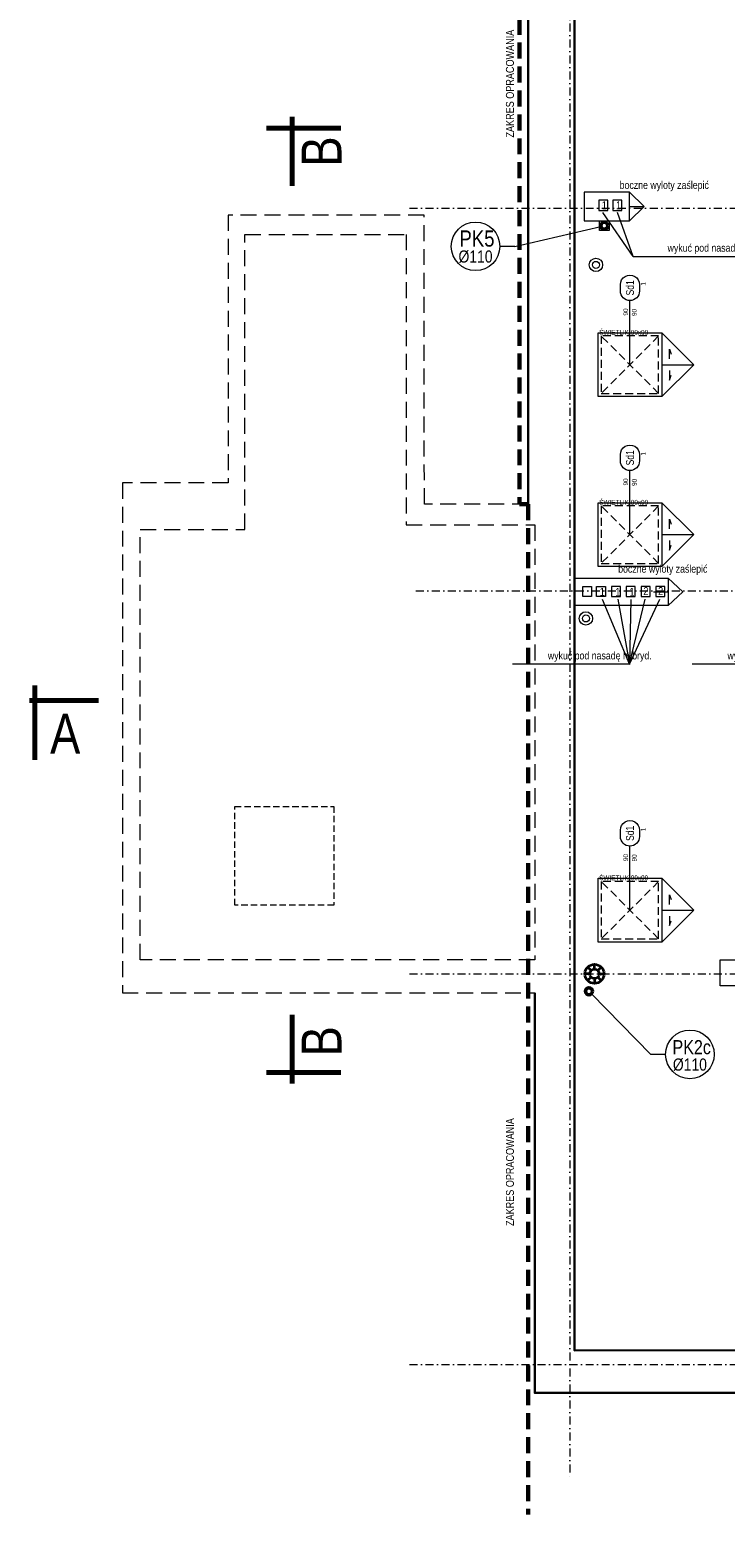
# Model space of a CAD drawing. Header units: millimetres. Extents: x -96593 to 66336, y -23969 to 7139.
# Tile 1 of 256: x -91012 to -89921, y -23969 to -21642. Entities that reach past the tile are written whole.
import ezdxf
from ezdxf.enums import TextEntityAlignment as Align

# ---------------------------------------------------------------- set-up
doc = ezdxf.new("R2010")
doc.units = ezdxf.units.MM
for name, pattern in [('DASHDOT', [1, 0.5, -0.25, 0, -0.25]), ('DASHED', [0.75, 0.5, -0.25]), ('DASHEDX2', [1.5, 1, -0.5])]:
    doc.linetypes.add(name, pattern=pattern)
for name, color, linetype, lineweight in [('BA_KS_ist.', 34, 'Continuous', 50), ('BA_sym', 7, 'Continuous', 18), ('BA_txc', 1, 'Continuous', 18), ('BA_txs', 2, 'Continuous', 18), ('Hp', 1, 'Continuous', 18), ('MM_KS', 14, 'Continuous', 50), ('MM_KS_OPISY', 7, 'Continuous', 9), ('mm_WENT_graw', 200, 'Continuous', 15), ('mm_went_opis', 7, 'Continuous', 15), ('PG_OSIE', 1, 'DASHDOT', 18), ('PG_PRZERYWANE_ŚREDNIE', 1, 'DASHEDX2', 18), ('PG_WIDOKOWE_CIENKIE', 1, 'Continuous', 18), ('PG_ŚCIANY_SŁUPY', 4, 'Continuous', 35), ('PG_ŚWIETLIKI', 1, 'DASHED', 18), ('Wymiarowa zewnętrzna', 50, 'Continuous', 18)]:
    doc.layers.add(name, color=color, linetype=linetype, lineweight=lineweight)
doc.layers.add('BA_pom', color=6, linetype='Continuous', lineweight=18, plot=False)
doc.styles.add('BIKTC', font='bikromsw.shx', dxfattribs={"width": 0.8})
doc.styles.add('BIKTS', font='bikromsw.shx', dxfattribs={"width": 0.85})
doc.styles.get("Standard").update_dxf_attribs({"font": 'arial.ttf'})

# ---------------------------------------------------------------- blocks, each defined once
blk = doc.blocks.new('A$Cb1a75cff')
at = {"layer": 'PG_ŚWIETLIKI', "ltscale": 25}
for p, q in [((90, 90), (0, 90)), ((0, 90), (0, 0)), ((90, 90), (0, 0)), ((0, 90), (90, 0)), ((90, 0), (90, 90)), ((0, 0), (90, 0))]:
    blk.add_line(p, q, dxfattribs=at)
at = {"layer": 'Hp', "style": 'BIKTC', "width": 0.8}
blk.add_text('ŚWIETLIK 90x90', height=7.5, rotation=90, dxfattribs=at).set_placement((0.2, 35.2), align=Align.BOTTOM_CENTER)
blk = doc.blocks.new('symdrz')
blk.add_lwpolyline([(-10, -30, -1), (-10, 30), (10, 30, -1), (10, -30)], format="xyb", close=True)
at = {"style": 'BIKTS', "width": 0.8}
blk.add_attdef('SYMDRZ', text='', height=25, dxfattribs=at).set_placement((0, 0), align=Align.MIDDLE)
blk.add_attdef('SZERDRZ', text='', height=25, dxfattribs=at).set_placement((77.1, 8.8), align=Align.CENTER)
blk.add_attdef('WYSDRZ', text='', height=25, dxfattribs=at).set_placement((77.1, -9.5), align=Align.TOP_CENTER)
blk = doc.blocks.new('A$C3CB579B4')
at = {"layer": 'BA_sym', "color": 252}
for p, q in [((941.1, 1801.6), (941.1, 1902.6)), ((941.1, 1535.2), (941.1, 1636.2)), ((941.1, 946.5), (941.1, 1047.5))]:
    blk.add_line(p, q, dxfattribs=at)
at = {"layer": 'MM_KS', "color": 252, "lineweight": 20}
for centre, radius in [((887.8, 1958.6), 10.5), ((887.8, 1958.6), 10.5), ((887.8, 1958.6), 5.5), ((887.8, 1958.6), 5.5), ((872.1, 1404.3), 10.5), ((872.1, 1404.3), 10.5), ((872.1, 1404.3), 5.5), ((872.1, 1404.3), 5.5)]:
    blk.add_circle(centre, radius, dxfattribs=at)
at = {"layer": 'mm_went_opis', "color": 252}
for p, q in [((946.2, 1971.9), (1129.4, 1971.9)), ((940.3, 1332.8), (757, 1332.8)), ((1221.9, 1332.8), (1038.6, 1332.8))]:
    blk.add_line(p, q, dxfattribs=at)
for points in [[(946.2, 1971.9), (898.4, 2040.6)], [(946.2, 1971.9), (921.7, 2040.6)], [(897.5, 1434.4), (940.3, 1332.3)], [(921.9, 1434.4), (940.3, 1332.8)], [(940.3, 1332.8), (964.8, 1434.4)], [(940.3, 1332.8), (988, 1434.4)], [(942.5, 1434.1), (940.3, 1332.8)]]:
    blk.add_lwpolyline(points, dxfattribs=at)
at = {"layer": 'PG_OSIE', "color": 252, "ltscale": 25}
for points in [[(846.8, 2839), (846.8, 54.6)], [(595.6, 2047.4), (2875.9, 2047.4)], [(605.3, 1447.4), (2875.9, 1447.4)], [(595.6, 847.4), (2875.9, 847.4)], [(595.6, 234.9), (2875.9, 234.9)]]:
    blk.add_lwpolyline(points, dxfattribs=at)
at = {"layer": 'PG_PRZERYWANE_ŚREDNIE', "color": 252, "lineweight": 60, "ltscale": 25}
blk.add_lwpolyline([(768, 2756.9), (768, 1583.4), (781.3, 1583.4), (781.3, 0)], dxfattribs=at)
at = {"layer": 'PG_PRZERYWANE_ŚREDNIE', "color": 252, "linetype": 'DASHED', "lineweight": 0, "ltscale": 50}
for points in [[(781.3, 1583.4), (618.8, 1583.4), (618.3, 2036.7), (311.3, 2036.7), (311.3, 1616.9), (145.3, 1616.9), (145.3, 817.4), (791.8, 817.4)], [(173.3, 1543.9), (337.3, 1543.9), (337.3, 2006.4), (590.3, 2006.4), (590.3, 1550.9), (791.8, 1550.9), (791.8, 869.4), (173.3, 869.4), (173.3, 1543.9)]]:
    blk.add_lwpolyline(points, dxfattribs=at)
at = {"layer": 'PG_PRZERYWANE_ŚREDNIE', "color": 252, "ltscale": 10}
blk.add_lwpolyline([(321.8, 954.8), (321.8, 1109.8), (476.8, 1109.8), (476.8, 954.8), (321.8, 954.8)], dxfattribs=at)
at = {"layer": 'PG_WIDOKOWE_CIENKIE', "color": 252, "lineweight": 70}
for p, q in [((411.4, 2190.6), (411.4, 2082.6)), ((487.9, 2173.1), (371.4, 2173.1)), ((8, 1299.4), (8, 1182.9)), ((108, 1275.9), (0, 1275.9)), ((411.4, 675.2), (411.4, 783.2)), ((487.9, 692.7), (371.4, 692.7))]:
    blk.add_line(p, q, dxfattribs=at)
at = {"layer": 'PG_WIDOKOWE_CIENKIE', "color": 252}
for points in [[(940.3, 2072.4), (869.3, 2072.4), (869.3, 2027.4), (940.3, 2027.4)], [(906.4, 2059.9), (892.4, 2059.9), (892.4, 2043.9), (906.4, 2043.9)], [(928.3, 2059.9), (914.3, 2059.9), (914.3, 2043.9), (928.3, 2043.9)], [(891.1, 1852.1), (991.1, 1852.1), (991.1, 1752.1), (891.1, 1752.1)], [(891.1, 1585.7), (991.1, 1585.7), (991.1, 1485.7), (891.1, 1485.7)], [(1001, 1424.4), (854.3, 1424.4), (854.3, 1467.4), (1001, 1467.4)], [(867, 1454.5), (881, 1454.5), (881, 1438.5), (867, 1438.5)], [(888.9, 1454.5), (902.9, 1454.5), (902.9, 1438.5), (888.9, 1438.5)], [(926.1, 1454.5), (912.1, 1454.5), (912.1, 1438.5), (926.1, 1438.5)], [(949.4, 1454.5), (935.4, 1454.5), (935.4, 1438.5), (949.4, 1438.5)], [(972.6, 1454.5), (958.6, 1454.5), (958.6, 1438.5), (972.6, 1438.5)], [(995.9, 1454.5), (981.9, 1454.5), (981.9, 1438.5), (995.9, 1438.5)], [(891.1, 997), (991.1, 997), (991.1, 897), (891.1, 897)], [(1187.8, 828.4), (1082.8, 828.4), (1082.8, 869.4), (1187.8, 869.4)]]:
    blk.add_lwpolyline(points, close=True, dxfattribs=at)
for points in [[(940.3, 2072.4), (963.3, 2049.9), (940.3, 2027.4)], [(940.3, 2049.9), (963.3, 2049.9)], [(991.1, 1852.1), (1041.1, 1802.1), (991.1, 1752.1)], [(1002.9, 1811.2), (1002.9, 1826.2), (1005.6, 1818.7)], [(991.1, 1802.1), (1041.1, 1802.1)], [(1002.9, 1793), (1002.9, 1778), (1005.6, 1785.5)], [(991.1, 1585.7), (1041.1, 1535.7), (991.1, 1485.7)], [(1002.9, 1544.8), (1002.9, 1559.8), (1005.6, 1552.3)], [(991.1, 1535.7), (1041.1, 1535.7)], [(1002.9, 1526.6), (1002.9, 1511.6), (1005.6, 1519.1)], [(1001, 1467.4), (1024, 1445.9), (1001, 1424.4)], [(977.8, 1445.9), (1000.8, 1445.9)], [(991.1, 997), (1041.1, 947), (991.1, 897)], [(1002.9, 956.1), (1002.9, 971.1), (1005.6, 963.6)], [(991.1, 947), (1041.1, 947)], [(1002.9, 937.9), (1002.9, 922.9), (1005.6, 930.4)]]:
    blk.add_lwpolyline(points, dxfattribs=at)
at = {"layer": 'PG_ŚCIANY_SŁUPY', "color": 252}
for p, q in [((898.3, 2051), (898.3, 2051.1)), ((885.5, 854.9), (885.5, 862.4)), ((878, 847.5), (870.5, 847.5)), ((880.1, 842), (874.8, 836.7)), ((880.2, 852.5), (874.9, 857.8)), ((885.5, 847.2), (885.5, 847.4)), ((885.5, 839.9), (885.5, 832.4)), ((890.7, 852.6), (896, 857.9)), ((890.8, 841.9), (896.1, 836.6)), ((893, 847.5), (900.5, 847.5))]:
    blk.add_line(p, q, dxfattribs=at)
for radius in [15, 7.5]:
    blk.add_circle((885.5, 847.2), radius, dxfattribs=at)
at = {"layer": 'Wymiarowa zewnętrzna', "color": 252, "lineweight": 30}
blk.add_lwpolyline([(768, 1583.4), (781.3, 1583.4), (781.3, 2714.4), (2698.3, 2714.4), (2698.3, 190.4), (791.8, 190.4), (791.8, 817.4)], dxfattribs=at)
blk.add_lwpolyline([(854.3, 2640.6), (2618.3, 2642.1), (2618.3, 258.1), (854.3, 256.6)], close=True, dxfattribs=at)
at = {"layer": 'BA_sym', "color": 252}
ref = blk.add_blockref('symdrz', (941.1, 1922.6), dxfattribs=dict(at, xscale=0.5000000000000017, yscale=0.5000000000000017, zscale=0.5000000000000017, rotation=90.00000472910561))
ref.add_attrib('Symdrz', 'Sd1', dxfattribs={"height": 12.5, "rotation": 90, "style": 'BIKTS', "width": 0.8}).set_placement((941.1, 1922.6), align=Align.MIDDLE_CENTER)
ref.add_attrib('Szerdrz', '90', dxfattribs={"layer": 'BA_txc', "height": 7.5, "rotation": 90, "style": 'BIKTS', "width": 0.8}).set_placement((934.4, 1884.7), align=Align.MIDDLE_CENTER)
ref.add_attrib('Wysdrz', '90', dxfattribs={"layer": 'BA_txc', "height": 7.5, "rotation": 90, "style": 'BIKTS', "width": 0.8}).set_placement((947.9, 1884.1), align=Align.MIDDLE_CENTER)
ref.add_attrib('Sztuk', '1', (965.9, 1926), dxfattribs={"layer": 'BA_pom', "height": 7.5, "rotation": 90, "style": 'BIKTS', "width": 0.8})
ref = blk.add_blockref('symdrz', (941.1, 1656.2), dxfattribs=dict(at, xscale=0.5000000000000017, yscale=0.5000000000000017, zscale=0.5000000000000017, rotation=90.00000472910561))
ref.add_attrib('Symdrz', 'Sd1', dxfattribs={"height": 12.5, "rotation": 90, "style": 'BIKTS', "width": 0.8}).set_placement((941.1, 1656.2), align=Align.MIDDLE_CENTER)
ref.add_attrib('Szerdrz', '90', dxfattribs={"layer": 'BA_txc', "height": 7.5, "rotation": 90, "style": 'BIKTS', "width": 0.8}).set_placement((934.4, 1618.3), align=Align.MIDDLE_CENTER)
ref.add_attrib('Wysdrz', '90', dxfattribs={"layer": 'BA_txc', "height": 7.5, "rotation": 90, "style": 'BIKTS', "width": 0.8}).set_placement((947.9, 1617.7), align=Align.MIDDLE_CENTER)
ref.add_attrib('Sztuk', '1', (965.9, 1659.6), dxfattribs={"layer": 'BA_pom', "height": 7.5, "rotation": 90, "style": 'BIKTS', "width": 0.8})
ref = blk.add_blockref('symdrz', (941.1, 1067.5), dxfattribs=dict(at, xscale=0.5000000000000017, yscale=0.5000000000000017, zscale=0.5000000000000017, rotation=90.00000472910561))
ref.add_attrib('Symdrz', 'Sd1', dxfattribs={"height": 12.5, "rotation": 90, "style": 'BIKTS', "width": 0.8}).set_placement((941.1, 1067.5), align=Align.MIDDLE_CENTER)
ref.add_attrib('Szerdrz', '90', dxfattribs={"layer": 'BA_txc', "height": 7.5, "rotation": 90, "style": 'BIKTS', "width": 0.8}).set_placement((934.4, 1029.6), align=Align.MIDDLE_CENTER)
ref.add_attrib('Wysdrz', '90', dxfattribs={"layer": 'BA_txc', "height": 7.5, "rotation": 90, "style": 'BIKTS', "width": 0.8}).set_placement((947.9, 1029), align=Align.MIDDLE_CENTER)
ref.add_attrib('Sztuk', '1', (965.9, 1070.9), dxfattribs={"layer": 'BA_pom', "height": 7.5, "rotation": 90, "style": 'BIKTS', "width": 0.8})
at = {"layer": 'PG_ŚWIETLIKI', "color": 252, "rotation": 270}
for p in [(896.1, 1847.1), (896.1, 1580.7), (896.1, 992)]:
    blk.add_blockref('A$Cb1a75cff', p, dxfattribs=at)
at = {"layer": 'BA_txs', "color": 252, "style": 'BIKTS', "width": 0.85}
for s, height, p in [('ZAKRES OPRACOWANIA', 12.5, (759.2, 2158.2)), ('B', 62.5, (488.9, 2112.6)), ('B', 62.5, (488.9, 717.8)), ('ZAKRES OPRACOWANIA', 12.5, (759.2, 452))]:
    blk.add_text(s, height=height, rotation=90, dxfattribs=at).set_placement(p)
blk.add_text('A', height=62.5, dxfattribs=at).set_placement((32, 1192.4))
at = {"layer": 'mm_went_opis', "color": 252, "lineweight": 30, "style": 'BIKTS', "width": 0.85}
for s, p in [('1', (897.1, 2045.9)), ('1', (919.3, 2045.9)), ('1', (893.8, 1439.8)), ('1', (918.1, 1439.8)), ('1', (940.4, 1439.8)), ('2', (962.1, 1441)), ('2', (985.3, 1441))]:
    blk.add_text(s, height=12.5, dxfattribs=at).set_placement(p)
at = {"layer": 'mm_went_opis', "color": 252, "char_height": 12, "width": 240.068, "attachment_point": 2}
for s, insert in [('{\\fArial Narrow|b0|i0|c238|p34;boczne wyloty zaślepić}', (994.9, 2089.7)), ('{\\fArial Narrow|b0|i0|c238|p34;wykuć pod nasadę hybryd.}', (1081.5, 1991.2)), ('{\\fArial Narrow|b0|i0|c238|p34;boczne wyloty zaślepić}', (992.6, 1488.1)), ('{\\fArial Narrow|b0|i0|c238|p34;wykuć pod nasadę hybryd.}', (893.8, 1352.1)), ('{\\fArial Narrow|b0|i0|c238|p34;wykuć pod nasadę hybryd.}', (1175.4, 1352.1))]:
    blk.add_mtext(s, dxfattribs=dict(at, insert=insert))

msp = doc.modelspace()

# ---------------------------------------------------------------- linework, layer by layer
at = {"layer": 'BA_KS_ist.', "linetype": 'Continuous', "lineweight": 15, "ltscale": 25}
msp.add_lwpolyline([(-90118.8, -21941.9), (-90103.8, -21941.9), (-90103.8, -21956.9), (-90118.8, -21956.9)], close=True, dxfattribs=at)
at = {"layer": 'BA_KS_ist.', "linetype": 'Continuous', "ltscale": 25}
for centre in [(-90111.3, -21949.4), (-90135.3, -23149.4)]:
    msp.add_circle(centre, 5.5, dxfattribs=at)
at = {"layer": 'MM_KS_OPISY'}
for p, q in [((-90251.6, -21981.7), (-90116.6, -21950.6)), ((-90251.6, -21981.7), (-90275, -21981.7)), ((-90038.5, -23248.3), (-90131.4, -23153.3)), ((-90015.1, -23248.3), (-90038.5, -23248.3))]:
    msp.add_line(p, q, dxfattribs=at)
for centre in [(-90313.1, -21981.7), (-89977, -23248.3)]:
    msp.add_circle(centre, 38.1, dxfattribs=at)

# ---------------------------------------------------------------- block references
at = {"layer": 'mm_WENT_graw', "color": 2, "lineweight": 60}
msp.add_blockref('A$C3CB579B4', (-91012.1, -23969.3), dxfattribs=at)

# ---------------------------------------------------------------- texts
at = {"layer": 'MM_KS_OPISY', "attachment_point": 1}
for s, width, insert, char_height in [('{\\fArial Narrow|b0|i0|c238|p34;PK5}', 25.4, (-90338.3, -21956.7), 25.4), ('{\\fArial Narrow|b0|i0|c238|p34;%%C110}', 0.503, (-90339.8, -21988.1), 19.05), ('{\\fArial Narrow|b0|i0|c238|p34;PK2c}', 25.4, (-90004.3, -23226), 22), ('{\\fArial Narrow|b0|i0|c238|p34;%%C110}', 0.503, (-90003.7, -23254.7), 19.05)]:
    msp.add_mtext_dynamic_manual_height_columns(s, width=width, gutter_width=1, heights=[0], dxfattribs=dict(at, insert=insert, char_height=char_height))

doc.saveas('drawing.dxf')
